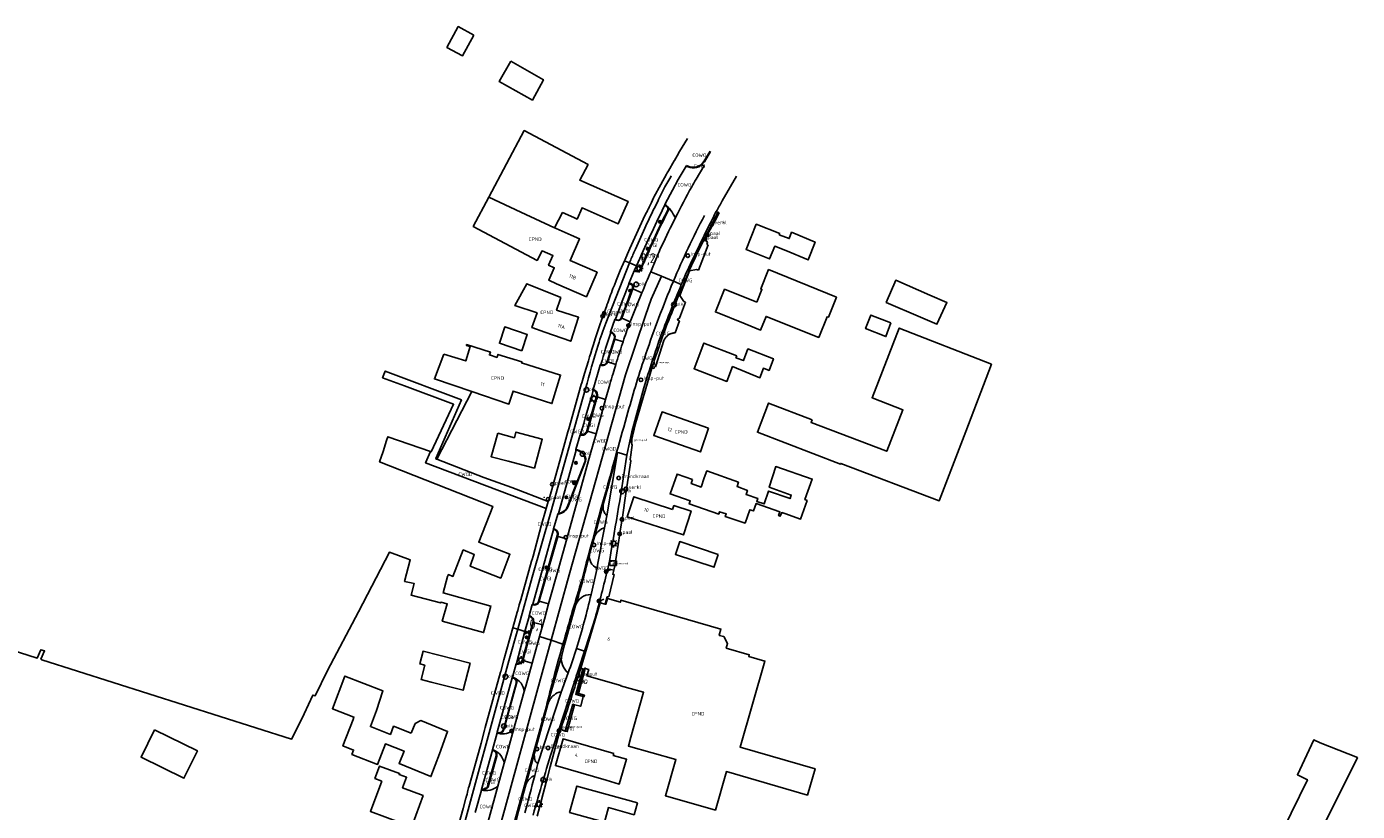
# Model space of a CAD drawing. Header units: metres. Extents: x 159597 to 163409, y 443622 to 446014.
# Tile 70 of 70: x 163072 to 163409, y 443873 to 444072. Entities that reach past the tile are written whole.
import ezdxf
from ezdxf.enums import TextEntityAlignment as Align

# ---------------------------------------------------------------- set-up
doc = ezdxf.new("R2010")
doc.units = ezdxf.units.M
doc.header["$LTSCALE"] = 4
doc.layers.get('0').update_dxf_attribs({"linetype": 'CONTINUOUS'})
for name, color, linetype in [('COWG', 7, 'CONTINUOUS'), ('CPND', 7, 'CONTINUOUS'), ('CSHD', 7, 'CONTINUOUS'), ('CWGD', 7, 'CONTINUOUS'), ('CWGI', 7, 'CONTINUOUS'), ('G_OTD', 32, 'CONTINUOUS'), ('G_OWG', 6, 'CONTINUOUS'), ('G_PND', 1, 'CONTINUOUS'), ('G_WGD', 7, 'CONTINUOUS'), ('G_WGI', 1, 'CONTINUOUS'), ('LVGO', 3, 'CONTINUOUS'), ('LWGI', 7, 'CONTINUOUS'), ('NAR', 7, 'CONTINUOUS'), ('PPALHM', 10, 'CONTINUOUS'), ('PVGO', 102, 'CONTINUOUS')]:
    doc.layers.add(name, color=color, linetype=linetype)
for name, color, linetype, true_color in [('PBRD', 7, 'CONTINUOUS', 0xbd2877), ('PKST', 7, 'CONTINUOUS', 0xbd2877), ('PPAL', 7, 'CONTINUOUS', 0xbd2877), ('PPUT', 7, 'CONTINUOUS', 0xbd2877)]:
    doc.layers.add(name, color=color, linetype=linetype, true_color=true_color)
doc.styles.add('ISO', font='ISO')
doc.styles.get("Standard").update_dxf_attribs({"font": 'ISO'})
doc.linetypes.add('HAAG', pattern='A,0.25,-0.25,[151,BLOK.SHX,S=0.25,R=0,X=0,Y=0],-0.25,0.25', length=1)

# ---------------------------------------------------------------- blocks, each defined once
blk = doc.blocks.new('boom')
at = {"color": 0}
for radius in [0.315, 0.225, 0.135]:
    blk.add_circle((0, 0), radius, dxfattribs=at)
blk = doc.blocks.new('lichtmast')
at = {"color": 0}
for p, q in [((-0.6, 0), (-1, 0)), ((-0.71, 0.71), (-0.42, 0.42)), ((0, 0.6), (0, 1)), ((0.42, 0.42), (0.71, 0.71)), ((0.6, 0), (1, 0)), ((-0.42, -0.42), (-0.71, -0.71)), ((0, -0.6), (0, -1)), ((0.42, -0.42), (0.71, -0.71))]:
    blk.add_line(p, q, dxfattribs=at)
blk.add_circle((0, 0), 0.6, dxfattribs=at)
blk = doc.blocks.new('klok')
at = {"color": 0}
blk.add_circle((0, 0), 0.45, dxfattribs=at)
at = {"style": 'ISO'}
blk.add_attdef('KLOK', (0.7, 0), '', height=0.9, dxfattribs=at)
blk = doc.blocks.new('kolk')
at = {"color": 0}
blk.add_circle((0, 0), 0.6, dxfattribs=at)
at = {"color": 0, "linetype": 'Continuous', "style": 'ISO'}
blk.add_attdef('KOLK', (-0.04, -0.26), '', height=0.8, dxfattribs=at)
blk = doc.blocks.new('verkeersteller')
at = {"color": 0}
blk.add_circle((0, 0), 0.45, dxfattribs=at)
at = {"color": 0, "style": 'ISO'}
blk.add_attdef('VERKEERSTELLER', (0.7, 0), '', height=0.9, dxfattribs=at)
blk = doc.blocks.new('grensmarkering')
at = {"linetype": 'ByBlock', "lineweight": -2}
h = blk.add_hatch(color=0, dxfattribs=at)
h.dxf.hatch_style = 1
h.paths.add_polyline_path([(0.09, 0.55, 0.219912), (0.05, 0.61, -0.457379), (0.04, 0.66, 2.245674), (-0.04, 0.66, -0.457379), (-0.05, 0.61, 0.219912), (-0.09, 0.55), (-0.15, 0.04), (-0.18, 0.04), (-0.18, 0.01, 0.018367), (-0.1, 0, -0.954633), (0.1, 0, 0.018367), (0.18, 0.01), (0.18, 0.04), (0.15, 0.04)])
at = {"linetype": 'ByBlock', "lineweight": -2, "true_color": 0x681648}
h = blk.add_hatch(color=219, dxfattribs=at)
h.dxf.hatch_style = 1
h.paths.add_polyline_path([(0.1, 0, 1), (-0.1, 0, 1)])
at = {"linetype": 'ByBlock', "lineweight": -2}
h = blk.add_hatch(color=0, dxfattribs=at)
h.dxf.hatch_style = 1
h.paths.add_polyline_path([(0.18, -0.04, -0.022381), (0.08, -0.06, -0.528879), (-0.08, -0.06, -0.022381), (-0.18, -0.04), (-0.18, -0.13, 0.083333), (0.18, -0.13)])
at = {"color": 0, "linetype": 'ByBlock', "lineweight": -2}
blk.add_attdef('GRENSMARKERING', (0.5, 0.35), '', height=0.5, dxfattribs=at)
blk = doc.blocks.new('brandkraan')
at = {"color": 0}
blk.add_circle((0, 0), 0.45, dxfattribs=at)
at = {"color": 0, "style": 'ISO'}
blk.add_attdef('BRANDKRAAN', (0.7, 0), '', height=0.9, dxfattribs=at)
blk = doc.blocks.new('verkeersbord-pl')
at = {"linetype": 'Continuous'}
blk.add_circle((0, 0), 0.03, dxfattribs=at)
blk = doc.blocks.new('verklikker')
at = {"color": 0}
blk.add_circle((0, 0), 0.45, dxfattribs=at)
at = {"color": 0, "style": 'ISO'}
blk.add_attdef('VERKLIKKER', (0.7, 0), '', height=0.9, dxfattribs=at)
blk = doc.blocks.new('aanduidingsbord')
at = {"color": 0}
for p, q in [((-0.81, -0.33), (0, 0)), ((-1.45, -0.5), (-1.01, -0.5))]:
    blk.add_line(p, q, dxfattribs=at)
blk.add_circle((-1.23, -0.5), 0.45, dxfattribs=at)
blk = doc.blocks.new('verkeersbord')
at = {"color": 0}
for p, q in [((0.5, 0.32), (-0.5, 0.32)), ((-0.5, 0.32), (0, -0.6)), ((0, -0.6), (0.5, 0.32))]:
    blk.add_line(p, q, dxfattribs=at)
blk = doc.blocks.new('afsl-gas')
at = {"color": 0}
blk.add_circle((0, 0), 0.45, dxfattribs=at)
at = {"color": 0, "style": 'ISO'}
blk.add_attdef('AFSL-GAS', (0.7, 0), '', height=0.9, dxfattribs=at)
blk = doc.blocks.new('schk-cai')
at = {"color": 0}
for p, q in [((0.86, 0.56), (-0.86, 0.56)), ((-0.86, 0.56), (-0.86, -0.56)), ((0.86, -0.56), (0.86, 0.56)), ((-0.86, -0.56), (0.86, -0.56))]:
    blk.add_line(p, q, dxfattribs=at)
at = {"color": 0, "linetype": 'Continuous', "style": 'ISO'}
blk.add_attdef('CAI', text='', height=0.8, dxfattribs=at).set_placement((-0.02, -0.03), align=Align.MIDDLE_CENTER)
blk = doc.blocks.new('haltepaal')
at = {"linetype": 'ByBlock', "lineweight": -2}
h = blk.add_hatch(color=0, dxfattribs=at)
h.dxf.hatch_style = 1
h.paths.add_polyline_path([(0.15, 0.45), (0.45, 0.45), (0.45, 0.8), (-0.15, 0.8), (-0.15, -0.1), (0, -0.1, -0.414214), (-0.1, 0, -1), (0.1, 0, -0.414214), (0, -0.1), (0.15, -0.1)])
h.paths.add_polyline_path([(0.15, 0.5), (0.15, 0.75), (0.4, 0.75), (0.4, 0.5)], flags=16)
at = {"linetype": 'ByBlock', "lineweight": -2, "true_color": 0x681648}
h = blk.add_hatch(color=219, dxfattribs=at)
h.dxf.hatch_style = 1
h.paths.add_polyline_path([(0.1, 0, 1), (-0.1, 0, 1)])
at = {"color": 0, "linetype": 'ByBlock', "lineweight": -2}
blk.add_attdef('HALTEPAAL', (0.5, 0.35), '', height=0.5, dxfattribs=at)
blk = doc.blocks.new('kilometerpaal')
at = {"color": 0}
for p, q in [((-0.44, 0.44), (0.44, -0.44)), ((-0.44, -0.44), (-0.44, 0.44)), ((0.44, 0.44), (-0.44, -0.44)), ((0.44, -0.44), (0.44, 0.44))]:
    blk.add_line(p, q, dxfattribs=at)
at = {"color": 0, "style": 'ISO'}
blk.add_attdef('KILOMETERPAAL', (0.59, 0.87), '', height=2.5, dxfattribs=at)

msp = doc.modelspace()

# ---------------------------------------------------------------- linework, layer by layer
at = {"layer": 'G_OTD', "linetype": 'Continuous', "transparency": 33554687}
for points in [[(163185.607, 444069.953), (163182.777, 444064.687), (163178.82, 444066.814), (163181.65, 444072.08), (163185.607, 444069.953)], [(163194.948, 444063.328), (163203.213, 444058.62), (163200.429, 444053.478), (163191.996, 444058.224), (163194.948, 444063.328)], [(163189.427, 444028.952), (163198.368, 444045.758), (163214.516, 444037.167), (163212.423, 444033.232), (163224.624, 444027.851), (163222.135, 444022.208), (163212.983, 444026.245), (163211.724, 444023.391), (163210.926, 444023.743), (163208.051, 444025.011), (163205.999, 444021.155)], [(163263, 444019.695), (163262.895, 444019.428), (163265.41, 444018.429), (163266.016, 444020.059), (163271.926, 444017.551), (163270.201, 444013.058), (163264.546, 444015.397), (163261.736, 444016.513), (163260.452, 444013.278), (163254.507, 444015.638), (163257.057, 444022.064), (163263, 444019.695)], [(163257.216, 444002.343), (163258.51, 444005.562), (163258.204, 444005.685), (163260.178, 444010.593), (163277.343, 444003.595), (163275.304, 443998.519), (163274.97, 443998.654), (163272.863, 443993.411), (163259.558, 443998.76), (163258.162, 443995.289), (163254.268, 443996.855), (163246.732, 443999.886), (163249.042, 444005.63), (163257.216, 444002.343)], [(163301.006, 444004.133), (163305.313, 444002.257), (163302.76, 443996.767), (163298.581, 443998.565), (163289.939, 444002.284), (163292.359, 444007.9), (163301.006, 444004.133)], [(163291.143, 443997.13), (163289.858, 443993.651), (163284.717, 443995.671), (163286.042, 443999.084), (163291.143, 443997.13)], [(163197.766, 443990.051), (163192.066, 443991.942), (163193.439, 443996.082), (163199.14, 443994.191), (163197.766, 443990.051)], [(163271.198, 443972.58), (163270.942, 443971.909), (163280.754, 443968.165), (163289.85, 443964.695), (163290.088, 443964.604), (163294.161, 443975.102), (163286.349, 443978.165), (163293.254, 443995.774), (163316.553, 443986.638), (163310.056, 443969.625), (163303.36, 443952.092), (163278.433, 443961.543), (163278.375, 443961.391), (163257.347, 443969.415), (163260.161, 443976.791), (163271.198, 443972.58)], [(163252.123, 443988.77), (163251.935, 443988.284), (163253.828, 443987.552), (163254.97, 443990.504), (163261.423, 443988.008), (163260.325, 443985.056), (163258.861, 443985.624), (163257.973, 443983.24), (163251.065, 443986.032), (163249.628, 443982.309), (163241.333, 443985.512), (163243.828, 443991.973), (163252.123, 443988.77)], [(163176.248, 443962.582), (163185.112, 443979.712)], [(163191.699, 443969.214), (163195.863, 443968.02), (163196.254, 443969.488), (163202.91, 443967.635), (163200.919, 443960.36), (163194.286, 443962.103), (163189.983, 443963.234), (163191.699, 443969.214)], [(163174.673, 443964.555), (163163.848, 443968.285), (163163.546, 443967.368), (163162.634, 443964.594), (163161.748, 443961.9), (163190.416, 443950.642), (163186.873, 443941.619), (163194.725, 443938.536), (163192.44, 443932.527), (163184.689, 443935.534), (163185.717, 443938.461), (163182.949, 443939.648), (163180.33, 443932.961), (163179.192, 443933.421), (163178.989, 443932.939), (163177.849, 443928.784), (163189.946, 443925.423), (163188.091, 443918.747), (163177.624, 443921.655), (163178.896, 443925.977), (163177.238, 443926.407), (163177.194, 443926.236), (163169.766, 443928.163), (163170.534, 443931.126), (163169.748, 443931.287), (163168.083, 443931.628), (163169.504, 443937.118), (163164.266, 443939.079), (163156.466, 443924.014), (163148.566, 443909.099), (163145.436, 443902.72), (163144.85, 443902.898), (163142.66, 443898.153), (163140.367, 443893.565), (163139.446, 443891.721), (163076.292, 443911.864), (163076.09, 443912.016), (163077.03, 443914.085), (163076.098, 443914.378), (163075.148, 443912.291), (163009.784, 443933.218)], [(163240.97, 443957.489), (163240.606, 443956.441), (163243.123, 443955.567), (163243.923, 443957.87), (163244.539, 443959.645), (163252.54, 443956.773), (163252.217, 443955.661), (163254.825, 443954.714), (163254.473, 443953.683), (163257.436, 443952.67), (163257.177, 443951.916), (163259.068, 443951.279), (163260.182, 443954.535), (163265.639, 443952.646), (163265.907, 443953.519), (163260.345, 443955.526), (163262.008, 443960.729), (163271.207, 443957.58), (163269.361, 443952.37), (163269.934, 443952.154), (163268.283, 443947.434), (163264.319, 443948.875), (163263.492, 443949.118), (163263.141, 443948.183), (163262.711, 443948.341), (163263.042, 443949.267), (163257.024, 443951.373), (163256.38, 443949.525), (163255.426, 443949.826), (163254.214, 443946.42), (163249.227, 443948.09), (163249.449, 443948.741), (163247.782, 443949.327), (163247.584, 443948.71), (163240.123, 443951.302), (163240.378, 443952.036), (163235.267, 443953.812), (163237.021, 443958.861), (163240.97, 443957.489)], [(163247.435, 443938.498), (163246.436, 443935.452), (163246.375, 443935.265), (163236.607, 443938.532), (163237.686, 443941.758), (163247.435, 443938.498)], [(163173.234, 443910.467), (163171.967, 443910.788), (163172.785, 443914.015), (163184.649, 443911.009), (163182.906, 443904.136), (163174.849, 443906.18), (163172.31, 443906.824), (163173.234, 443910.467)], [(163213.304, 443902.522), (163213.472, 443902.474), (163213.591, 443902.887), (163212.12, 443903.31), (163213.764, 443909.609)], [(163169.794, 443893.288), (163170.775, 443895.717), (163172.159, 443896.469), (163178.961, 443893.7), (163176.881, 443888.046), (163174.769, 443882.306), (163166.701, 443885.629), (163167.957, 443888.738), (163163.257, 443890.55), (163161.264, 443885.38), (163154.766, 443887.885), (163155.197, 443889.003), (163152.468, 443890.056), (163155.048, 443896.746), (163155.278, 443897.342), (163149.813, 443899.45), (163153.002, 443907.717), (163162.622, 443904.006), (163161.015, 443899.028), (163160.23, 443896.98), (163159.462, 443894.976), (163159.45, 443894.945), (163164.513, 443892.967), (163165.314, 443895.017), (163169.794, 443893.288)], [(163104.817, 443894.138), (163115.688, 443888.778), (163112.275, 443881.855), (163101.404, 443887.215), (163104.817, 443894.138)], [(163386.969, 443850.391), (163379.568, 443854.093), (163387.668, 443870.207), (163390.351, 443868.911), (163396.503, 443881.497), (163393.959, 443882.746), (163398.122, 443891.584), (163399.74, 443890.844), (163409.144, 443887.08), (163390.137, 443848.911), (163386.969, 443850.391)], [(163162.33, 443881.159), (163160.57, 443881.821), (163161.751, 443884.961), (163166.818, 443883.078), (163166.714, 443882.797), (163168.589, 443882.101), (163167.586, 443879.401), (163172.788, 443877.468), (163169.983, 443869.919), (163170.449, 443869.742), (163170.317, 443869.394), (163159.443, 443873.484), (163162.33, 443881.159)], [(163226.976, 443875.649), (163226.144, 443872.638), (163219.674, 443874.426), (163218.657, 443870.746), (163209.822, 443873.187), (163211.67, 443879.877), (163226.976, 443875.649)]]:
    msp.add_lwpolyline(points, dxfattribs=at)
at = {"layer": 'G_OWG', "linetype": 'Continuous', "transparency": 33554687}
for points in [[(163245.504, 444040.457), (163243.935, 444037.875)], [(163243.322, 444037.157), (163243.833, 444036.73)], [(163234.355, 444026.791), (163233.962, 444027.022)], [(163236.062, 444024.608), (163236.597, 444023.692)], [(163246.931, 444023.453), (163244.666, 444019.349)], [(163247.676, 444024.919), (163246.931, 444023.453)], [(163247.346, 444025.09), (163246.955, 444025.301)], [(163247.346, 444025.09), (163247.676, 444024.919)], [(163244.666, 444019.349), (163244.108, 444018.328)], [(163244.903, 444016.837), (163243.682, 444013.717)], [(163244.108, 444018.328), (163244.693, 444017.432)], [(163244.693, 444017.432), (163244.546, 444016.945)], [(163244.546, 444016.945), (163244.903, 444016.837)], [(163243.682, 444013.717), (163242.417, 444010.484)], [(163226.141, 444010.268), (163226.215, 444010.251), (163226.58, 444010.089)], [(163240.175, 444010.236), (163237.75, 444004.021)], [(163241.965, 444010.641), (163240.175, 444010.236)], [(163242.417, 444010.484), (163241.965, 444010.641)], [(163225.369, 444007.084), (163224.898, 444007.28)], [(163225.872, 444005.741), (163225.902, 444005.816)], [(163225.872, 444005.741), (163228.15, 444004.717)], [(163237.75, 444004.021), (163238.756, 444002.476)], [(163239.191, 444002.318), (163237.868, 443998.947)], [(163238.756, 444002.476), (163239.191, 444002.318)], [(163237.868, 443998.947), (163237.557, 443998.154)], [(163221.76, 443997.772), (163221.304, 443997.93)], [(163223.017, 443998.3), (163223.021, 443998.311)], [(163225.156, 443997.391), (163223.017, 443998.3)], [(163237.603, 443997.608), (163236.541, 443994.571)], [(163237.264, 443998.242), (163237.116, 443997.756)], [(163237.116, 443997.756), (163237.603, 443997.608)], [(163237.557, 443998.154), (163237.264, 443998.242)], [(163221.241, 443993.014), (163219.452, 443987.277), (163219.449, 443987.267)], [(163220.22, 443994.811), (163220.435, 443994.741)], [(163221.241, 443993.014), (163223.348, 443992.307)], [(163233.708, 443992.68), (163231.533, 443986.006)], [(163233.85, 443992.976), (163233.708, 443992.68)], [(163233.911, 443993.074), (163233.85, 443992.976)], [(163234.023, 443993.255), (163233.911, 443993.074)], [(163234.074, 443993.321), (163234.023, 443993.255)], [(163234.224, 443993.513), (163234.074, 443993.321)], [(163234.318, 443993.61), (163234.224, 443993.513)], [(163234.442, 443993.739), (163234.318, 443993.61)], [(163234.452, 443993.749), (163234.442, 443993.739)], [(163234.566, 443993.844), (163234.452, 443993.749)], [(163234.689, 443993.948), (163234.566, 443993.844)], [(163234.704, 443993.96), (163234.689, 443993.948)], [(163234.838, 443994.054), (163234.704, 443993.96)], [(163234.932, 443994.114), (163234.838, 443994.054)], [(163234.977, 443994.142), (163234.932, 443994.114)], [(163235.12, 443994.217), (163234.977, 443994.142)], [(163235.268, 443994.294), (163235.12, 443994.217)], [(163235.394, 443994.344), (163235.268, 443994.294)], [(163235.549, 443994.405), (163235.394, 443994.344)], [(163235.573, 443994.414), (163235.549, 443994.405)], [(163235.718, 443994.454), (163235.573, 443994.414)], [(163235.89, 443994.501), (163235.718, 443994.454)], [(163236.039, 443994.525), (163235.89, 443994.501)], [(163236.174, 443994.547), (163236.039, 443994.525)], [(163236.213, 443994.553), (163236.174, 443994.547)], [(163236.541, 443994.571), (163236.213, 443994.553)], [(163221.528, 443986.582), (163219.449, 443987.267)], [(163221.029, 443934.508), (163221.266, 443935.622), (163222.521, 443943.719), (163222.553, 443943.921), (163223.044, 443947.022), (163223.098, 443947.362), (163224.168, 443954.556), (163225.358, 443962.175), (163225.173, 443962.566), (163225.651, 443966.129), (163225.38, 443967.03), (163226.471, 443971.606), (163230.645, 443985.684)], [(163231.12, 443985.529), (163230.645, 443985.684)], [(163231.311, 443986.082), (163231.12, 443985.529)], [(163231.533, 443986.006), (163231.311, 443986.082)], [(163216.786, 443978.414), (163214.351, 443969.676)], [(163218.962, 443977.746), (163216.786, 443978.414)], [(163214.351, 443969.676), (163216.529, 443969.056)], [(163213.88, 443962.07), (163209.572, 443950.891)], [(163205.796, 443944.972), (163205.886, 443944.943)], [(163218.686, 443945.232), (163217.94, 443945.002), (163216.96, 443944.218)], [(163206.819, 443943.083), (163202.161, 443926.673)], [(163206.871, 443943.267), (163206.819, 443943.083)], [(163209.139, 443942.454), (163206.819, 443943.083)], [(163214.848, 443937.46), (163215.22, 443936.497)], [(163221.029, 443934.508), (163219.479, 443934.86)], [(163218.828, 443925.946), (163219.37, 443927.789), (163219.542, 443927.74), (163219.569, 443927.839), (163219.744, 443927.791), (163221.081, 443933.402), (163220.769, 443933.483), (163221.029, 443934.508)], [(163202.133, 443926.576), (163202.161, 443926.673)], [(163202.161, 443926.673), (163204.54, 443926.018)], [(163199.701, 443922.928), (163199.61, 443922.959)], [(163200.707, 443921.309), (163200.689, 443921.253), (163197.97, 443911.635)], [(163203.036, 443920.662), (163200.707, 443921.309)], [(163197.97, 443911.635), (163200.362, 443910.993)], [(163211.797, 443902.955), (163211.404, 443903.102), (163213.22, 443909.534)], [(163211.797, 443902.955), (163213.499, 443909.445)], [(163193.222, 443894.173), (163196.438, 443905.81)], [(163195.795, 443907.297), (163195.755, 443907.314)], [(163195.795, 443907.297), (163195.795, 443907.299)], [(163211.101, 443900.453), (163212.651, 443900.082), (163213.304, 443902.522)], [(163211.797, 443902.955), (163213.304, 443902.522)], [(163211.101, 443900.453), (163210.657, 443900.574), (163208.715, 443893.823)], [(163211.101, 443900.453), (163209.254, 443893.681), (163208.715, 443893.823)], [(163201.602, 443872.258), (163204.238, 443882.159), (163204.903, 443884.77), (163207.498, 443894.543), (163207.664, 443894.517)], [(163208.715, 443893.823), (163207.75, 443894.158), (163207.664, 443894.517)], [(163189.245, 443879.699), (163191.386, 443887.477)], [(163188.255, 443879.081), (163188.555, 443879.175)]]:
    msp.add_lwpolyline(points, dxfattribs=at)
for points in [[(163243.322, 444037.157, -0.3278706), (163239.36, 444036.804)], [(163243.322, 444037.157, 0.0699704), (163243.935, 444037.875)], [(163234.714, 444026.451, 0.1301293), (163234.355, 444026.791)], [(163234.74, 444025.461, 0.2726987), (163234.714, 444026.451)], [(163234.714, 444026.451, -0.0812048), (163236.062, 444024.608)], [(163227.887, 444010.646, -0.0158699), (163234.74, 444025.461)], [(163240.682, 444011.618, -0.0088673), (163247.346, 444025.09)], [(163226.58, 444010.089, 0.3951961), (163227.887, 444010.646)], [(163234.561, 443996.854, -0.0084708), (163240.682, 444011.618)], [(163223.021, 443998.311, -0.0057649), (163225.872, 444005.741)], [(163225.369, 444007.084, -0.4443854), (163225.902, 444005.816)], [(163223.017, 443998.3, -0.4086533), (163221.76, 443997.772)], [(163230.645, 443985.684, -0.0109006), (163234.561, 443996.854)], [(163220.435, 443994.741, -0.4410879), (163221.241, 443993.014)], [(163219.449, 443987.267, -0.4447027), (163217.6, 443986.425)], [(163215.782, 443980.235, -0.4608923), (163216.786, 443978.414)], [(163212.498, 443968.772, 0.4683317), (163214.351, 443969.676)], [(163211.448, 443965.046, -0.137642), (163212.993, 443964.307)], [(163212.993, 443964.307, -0.3000993), (163213.88, 443962.07)], [(163209.572, 443950.891, -0.292922), (163206.862, 443948.719)], [(163219.238, 443948.28, -0.2592004), (163218.361, 443951.177)], [(163205.886, 443944.943, -0.4551407), (163206.871, 443943.267)], [(163216.96, 443944.218, 0.0928935), (163216.101, 443943)], [(163214.848, 443937.46, -0.0797843), (163214.868, 443938.538)], [(163216.78, 443935.028, -0.2109588), (163215.22, 443936.497)], [(163211.355, 443925.547, -0.3397754), (163215.27, 443928.345)], [(163200.488, 443925.776, 0.4232246), (163202.133, 443926.576)], [(163200.707, 443921.309, 0.446948), (163199.701, 443922.928)], [(163197.97, 443911.635, -0.4144015), (163196.325, 443910.801)], [(163209.495, 443908.558, -0.2985625), (163207.843, 443912.999)], [(163207.664, 443894.517, 0.005852), (163212.673, 443909.708)], [(163195.755, 443907.314, 0.0694023), (163195.366, 443907.415)], [(163198.379, 443903.836, 0.2657376), (163195.795, 443907.299)], [(163196.016, 443907.15, 0.0762811), (163195.795, 443907.297)], [(163196.258, 443906.903, 0.0306926), (163196.016, 443907.15)], [(163196.358, 443906.758, 0.0535055), (163196.258, 443906.903)], [(163196.45, 443906.521, 0.0584533), (163196.358, 443906.758)], [(163196.438, 443905.81, 0.0404388), (163196.497, 443906.03)], [(163196.505, 443906.181, 0.04392), (163196.45, 443906.521)], [(163196.497, 443906.03, 0.0663903), (163196.505, 443906.181)], [(163204.362, 443900.584, -0.1616971), (163205.895, 443902.916)], [(163205.895, 443902.916, -0.1911938), (163207.679, 443903.689)], [(163191.878, 443893.237, -0.0839598), (163191.501, 443893.379)], [(163191.878, 443893.237, 0.2572943), (163195.664, 443894.129)], [(163191.878, 443893.237, 0.1093681), (163192.18, 443893.244)], [(163192.18, 443893.244, 0.0258761), (163192.484, 443893.338)], [(163192.484, 443893.338, 0.05947), (163192.625, 443893.409)], [(163192.791, 443893.538, -0.0438041), (163192.625, 443893.409)], [(163192.791, 443893.538, 0.0264271), (163193.015, 443893.768)], [(163193.015, 443893.768, 0.0669779), (163193.117, 443893.919)], [(163193.117, 443893.919, 0.0425466), (163193.222, 443894.173)], [(163190.7, 443888.955, 0.0557768), (163190.336, 443889.083)], [(163190.942, 443888.795, 0.0688192), (163190.7, 443888.955)], [(163190.7, 443888.955, -0.2582627), (163193.295, 443885.645)], [(163191.19, 443888.558, 0.018594), (163190.942, 443888.795)], [(163191.266, 443888.457, 0.0617143), (163191.19, 443888.558)], [(163191.329, 443888.31, 0.0640422), (163191.266, 443888.457)], [(163191.411, 443887.967, 0.0295563), (163191.329, 443888.31)], [(163191.386, 443887.477, 0.0424361), (163191.424, 443887.761)], [(163191.424, 443887.761, 0.0628575), (163191.411, 443887.967)], [(163201.067, 443886.616, -0.1122864), (163200.953, 443888.202)], [(163201.067, 443886.616, 0.1887232), (163201.764, 443885.567)], [(163201.013, 443882.605, 0.1945576), (163198.757, 443880.23)], [(163187.525, 443878.879, 0.2266567), (163191.68, 443879.841)], [(163187.525, 443878.879, 0.0057114), (163187.939, 443878.989)], [(163187.939, 443878.989, 0.0075334), (163188.255, 443879.081)], [(163188.555, 443879.175, 0.0057882), (163188.762, 443879.242)], [(163188.762, 443879.242, 0.1081556), (163188.973, 443879.368)], [(163188.973, 443879.368, 0.0648672), (163189.245, 443879.699)]]:
    msp.add_lwpolyline(points, format="xyb", dxfattribs=at)
at = {"layer": 'G_PND', "linetype": 'Continuous', "transparency": 33554687}
for points in [[(163210.219, 444019.309), (163212.384, 444018.353), (163209.977, 444012.898), (163216.806, 444009.914), (163214.096, 444003.709), (163206.542, 444007.008), (163204.554, 444007.877), (163205.945, 444011.061), (163204.531, 444011.679), (163205.603, 444014.133), (163202.893, 444015.32), (163201.614, 444012.917), (163185.467, 444021.508), (163189.427, 444028.952)], [(163205.999, 444021.155), (163197.473, 444025.123), (163189.427, 444028.952)], [(163205.999, 444021.155), (163206.43, 444020.954), (163210.219, 444019.309)], [(163203.611, 443994.745), (163210.141, 443992.472), (163212.127, 443998.513), (163206.528, 444000.335), (163207.417, 444002.991), (163207.592, 444003.513), (163198.986, 444007.018), (163196.005, 444001.461), (163201.614, 443999.647), (163200.308, 443995.895), (163203.611, 443994.745)], [(163178.001, 443989.21), (163175.637, 443982.91), (163185.112, 443979.712)], [(163178.001, 443989.21), (163183.559, 443987.474), (163184.692, 443991.101), (163183.728, 443991.402), (163183.791, 443991.603), (163189.804, 443989.724), (163189.572, 443988.98), (163191.481, 443988.383), (163191.713, 443989.128), (163197.774, 443987.234), (163197.694, 443986.976), (163207.573, 443983.89), (163205.382, 443976.7), (163195.539, 443979.834), (163194.492, 443976.547), (163185.112, 443979.712)], [(163245.017, 443970.424), (163242.92, 443964.439), (163231.127, 443968.571), (163233.224, 443974.556), (163245.017, 443970.424)], [(163235.868, 443949.9), (163236.217, 443950.881), (163240.572, 443949.476), (163238.623, 443943.427), (163224.371, 443948.022), (163226.108, 443953.093), (163235.868, 443949.9)], [(163212.673, 443909.708), (163217.541, 443926.222), (163218.828, 443925.946)], [(163218.828, 443925.946), (163219.039, 443925.901), (163219.434, 443927.344), (163222.68, 443926.422), (163222.831, 443926.951), (163248.104, 443919.636), (163247.662, 443918.109), (163247.729, 443918.089), (163247.713, 443918.032), (163248.817, 443917.712), (163249.805, 443915.94), (163249.48, 443914.816), (163255.291, 443913.134), (163255.166, 443912.702), (163259.268, 443911.515), (163252.973, 443889.767), (163271.935, 443884.279), (163270.009, 443877.622), (163249.532, 443883.549), (163246.71, 443873.797), (163234.081, 443877.452), (163236.728, 443886.598), (163224.713, 443889.998), (163225.358, 443892.279), (163228.57, 443903.634), (163222.739, 443905.283), (163222.763, 443905.37), (163214.228, 443907.785), (163214.672, 443909.353), (163213.764, 443909.609)], [(163212.673, 443909.708), (163213.22, 443909.534)], [(163213.499, 443909.445), (163213.22, 443909.534)], [(163213.764, 443909.609), (163213.812, 443909.792), (163213.788, 443909.8), (163213.499, 443909.445)], [(163221.033, 443888.125), (163220.966, 443887.892), (163220.896, 443887.652), (163224.237, 443886.685), (163222.414, 443880.389), (163219.074, 443881.356), (163206.243, 443885.075), (163208.202, 443891.843), (163221.033, 443888.125)]]:
    msp.add_lwpolyline(points, dxfattribs=at)
at = {"layer": 'G_WGD', "linetype": 'Continuous', "transparency": 33554687}
for points in [[(163238.323, 444041.543), (163238.979, 444042.64)], [(163238.979, 444042.64), (163239.66, 444043.768)], [(163236.382, 444038.236), (163237.024, 444039.341)], [(163237.024, 444039.341), (163237.671, 444040.443)], [(163237.671, 444040.443), (163238.323, 444041.543)], [(163234.864, 444035.589), (163236.329, 444038.144)], [(163236.329, 444038.144), (163236.382, 444038.236)], [(163237.331, 444033.359), (163239.36, 444036.804)], [(163239.36, 444036.804), (163239.436, 444036.933)], [(163243.833, 444036.73), (163241.835, 444033.434)], [(163234.319, 444034.709), (163232.879, 444032.082), (163231.172, 444028.9)], [(163235.43, 444034.105), (163233.962, 444031.501), (163232.335, 444028.286)], [(163237.331, 444033.359), (163235.857, 444030.683), (163234.041, 444027.216)], [(163234.319, 444034.709), (163234.544, 444035.072)], [(163234.544, 444035.072), (163234.864, 444035.589)], [(163235.573, 444034.354), (163235.43, 444034.105)], [(163252.032, 444034.211), (163248.47, 444027.996)], [(163229.986, 444026.374), (163230.553, 444027.54), (163231.092, 444028.719), (163231.166, 444028.887), (163231.172, 444028.9)], [(163232.335, 444028.286), (163232.254, 444028.057)], [(163233.895, 444026.889), (163233.691, 444026.482)], [(163233.962, 444027.022), (163233.895, 444026.889)], [(163234.041, 444027.216), (163233.962, 444027.022)], [(163227.599, 444021.523), (163228.469, 444023.367)], [(163228.469, 444023.367), (163228.871, 444024.263)], [(163236.215, 444022.93), (163236.531, 444023.56), (163236.597, 444023.692)], [(163236.597, 444023.692), (163236.626, 444023.749)], [(163225.896, 444017.808), (163226.742, 444019.672)], [(163226.742, 444019.672), (163227.599, 444021.523)], [(163244.999, 444021.493), (163240.397, 444012.076), (163239.548, 444010.159)], [(163224.459, 444014.559), (163225.064, 444015.941)], [(163225.064, 444015.941), (163225.896, 444017.808)], [(163204.43, 443951.932), (163204.546, 443952.281), (163208.37, 443965.79), (163209.396, 443969.496), (163209.608, 443970.251), (163212.764, 443981.507), (163212.893, 443981.916), (163213.63, 443984.257), (163214.624, 443987.525), (163214.903, 443988.482), (163215.187, 443989.438), (163215.475, 443990.393), (163215.769, 443991.346), (163216.409, 443993.362), (163217.07, 443995.372), (163217.22, 443995.817), (163218.168, 443998.58), (163218.302, 443998.971), (163219.233, 444001.514), (163219.29, 444001.669), (163219.47, 444002.18), (163219.652, 444002.691), (163219.837, 444003.201), (163220.023, 444003.71), (163220.216, 444004.23), (163220.411, 444004.749), (163220.608, 444005.267), (163220.807, 444005.785), (163221.189, 444006.659), (163221.639, 444007.836), (163222.664, 444010.336), (163223.712, 444012.826), (163223.721, 444012.846)], [(163225.003, 444012.305), (163219.019, 443997.052)], [(163223.721, 444012.846), (163223.786, 444013)], [(163225.003, 444012.305), (163223.721, 444012.846)], [(163223.786, 444013), (163223.861, 444013.173)], [(163223.861, 444013.173), (163224.459, 444014.559)], [(163225.022, 444012.352), (163225.003, 444012.305)], [(163226.794, 444011.549), (163225.003, 444012.305)], [(163230.354, 444010.046), (163231.83, 444013.599)], [(163205.18, 443916.781), (163209.692, 443933.346), (163223.998, 443983.921), (163229.016, 443998.947), (163230.498, 444003.064), (163233.063, 444008.903)], [(163224.898, 444007.28), (163226.141, 444010.268)], [(163226.296, 444010.449), (163226.224, 444010.485), (163226.141, 444010.268)], [(163226.296, 444010.449), (163226.794, 444011.549)], [(163226.794, 444011.55), (163226.794, 444011.549)], [(163230.354, 444010.046), (163233.063, 444008.903)], [(163233.063, 444008.903), (163236.086, 444007.627)], [(163224.909, 444007.037), (163223.125, 444002.56), (163221.45, 443998.02)], [(163224.898, 444007.28), (163224.808, 444007.096), (163224.909, 444007.037)], [(163236.086, 444007.627), (163236.033, 444007.503)], [(163238.102, 444006.776), (163236.086, 444007.627)], [(163225.812, 443999.034), (163226.852, 444001.566), (163228.15, 444004.717)], [(163221.304, 443997.93), (163220.22, 443994.811)], [(163221.304, 443997.93), (163221.342, 443998.053), (163221.45, 443998.02)], [(163220.22, 443994.811), (163220.166, 443994.683), (163220.273, 443994.657)], [(163223.348, 443992.307), (163223.561, 443992.952)], [(163215.782, 443980.235), (163217.6, 443986.425)], [(163217.6, 443986.425), (163217.655, 443986.571), (163217.756, 443986.538)], [(163176.248, 443962.582), (163176.072, 443962.65), (163175.978, 443962.768), (163182.476, 443977.615), (163163.177, 443984.925), (163162.525, 443983.202), (163168.074, 443981.137), (163180.502, 443976.511), (163174.817, 443964.505), (163174.673, 443964.555)], [(163196.727, 443919.563), (163200.393, 443932.712), (163205.052, 443949.236), (163209.613, 443965.469), (163213.868, 443980.473)], [(163215.782, 443980.235), (163215.729, 443980.093), (163215.842, 443980.054)], [(163218.962, 443977.746), (163220.023, 443981.538)], [(163228.597, 443980.694), (163225.588, 443969.534), (163224.354, 443963.648)], [(163218.962, 443977.746), (163216.529, 443969.056)], [(163209.139, 443942.454), (163210.657, 443947.938), (163215.063, 443963.817), (163216.529, 443969.056)], [(163212.498, 443968.772), (163211.448, 443965.046)], [(163212.498, 443968.772), (163212.528, 443968.889), (163212.629, 443968.866)], [(163174.673, 443964.555), (163173.396, 443961.674), (163203.916, 443950.154)], [(163176.248, 443962.582), (163188.143, 443957.97), (163195.235, 443955.426), (163204.43, 443951.932)], [(163211.504, 443964.901), (163206.998, 443948.864)], [(163211.448, 443965.046), (163211.417, 443964.918), (163211.504, 443964.901)], [(163221.946, 443964.296), (163218.361, 443951.177)], [(163219.238, 443948.28), (163221.946, 443964.296)], [(163221.946, 443964.296), (163221.74, 443964.351)], [(163224.354, 443963.648), (163222.375, 443964.181), (163221.946, 443964.296)], [(163203.916, 443950.154), (163204.417, 443951.892), (163204.43, 443951.932)], [(163203.916, 443950.154), (163202.679, 443945.735), (163200.58, 443938.099), (163200.333, 443937.22), (163200.298, 443937.095), (163200.213, 443936.791), (163197.469, 443927.021), (163197.117, 443925.768), (163196.714, 443924.334), (163196.594, 443923.906), (163195.487, 443919.933)], [(163206.862, 443948.719), (163205.796, 443944.972)], [(163206.862, 443948.719), (163206.826, 443948.715), (163206.883, 443948.843), (163206.998, 443948.864)], [(163216.101, 443943), (163218.361, 443951.177)], [(163205.796, 443944.972), (163205.756, 443944.827)], [(163218.686, 443945.232), (163219.238, 443948.28)], [(163205.756, 443944.827), (163200.528, 443925.921)], [(163209.139, 443942.454), (163207.122, 443935.165), (163204.54, 443926.018)], [(163214.868, 443938.538), (163216.101, 443943)], [(163215.27, 443928.345), (163216.78, 443935.028)], [(163219.479, 443934.86), (163219.989, 443937.23)], [(163199.61, 443922.959), (163200.397, 443925.803), (163200.488, 443925.776)], [(163200.528, 443925.921), (163200.488, 443925.776)], [(163203.036, 443920.662), (163203.451, 443922.162), (163204.54, 443926.018)], [(163211.355, 443925.547), (163208.588, 443915.659)], [(163199.57, 443922.812), (163198.532, 443918.969)], [(163199.61, 443922.959), (163199.57, 443922.812)], [(163216.271, 443922.363), (163214.904, 443917.884), (163213.627, 443914.001)], [(163195.487, 443919.933), (163193.233, 443911.849), (163192.403, 443908.871), (163192.37, 443908.753), (163188.5, 443894.719), (163188.305, 443894.012), (163187.424, 443890.731), (163187.174, 443889.8), (163184.426, 443879.877), (163184.301, 443879.426), (163184.129, 443878.785), (163184.003, 443878.316), (163183.883, 443877.87), (163183.734, 443877.318), (163183.696, 443877.176), (163183.671, 443877.081), (163183.64, 443876.965), (163183.607, 443876.845), (163182.891, 443874.18), (163179.621, 443862.416), (163179.587, 443862.303), (163176.572, 443852.167), (163174.993, 443847.184), (163174.648, 443846.096)], [(163183.138, 443870.147), (163185.747, 443879.79), (163190.239, 443896.13), (163194.5, 443911.574), (163196.727, 443919.563)], [(163196.727, 443919.563), (163195.487, 443919.933)], [(163196.363, 443910.943), (163198.532, 443918.969)], [(163198.532, 443918.969), (163196.727, 443919.563)], [(163203.036, 443920.662), (163202.231, 443917.751)], [(163205.18, 443916.781), (163201.506, 443903.632), (163193.34, 443873.759), (163182.86, 443836.098), (163180.135, 443822.829)], [(163200.362, 443910.993), (163202.231, 443917.751)], [(163202.231, 443917.751), (163205.18, 443916.781)], [(163205.18, 443916.781), (163208.151, 443915.803), (163208.588, 443915.659)], [(163207.843, 443912.999), (163208.588, 443915.659)], [(163213.627, 443914.001), (163211.544, 443914.687)], [(163204.362, 443900.584), (163204.264, 443900.614), (163207.843, 443912.999)], [(163213.627, 443914.001), (163205.639, 443889.731)], [(163195.366, 443907.415), (163196.325, 443910.801)], [(163196.363, 443910.943), (163196.325, 443910.801)], [(163200.362, 443910.993), (163198.759, 443905.195), (163198.379, 443903.836)], [(163207.679, 443903.689), (163209.495, 443908.558)], [(163195.326, 443907.269), (163191.54, 443893.519)], [(163195.366, 443907.415), (163195.326, 443907.269)], [(163195.664, 443894.129), (163198.379, 443903.836)], [(163207.679, 443903.689), (163201.764, 443885.567)], [(163204.362, 443900.584), (163200.953, 443888.202)], [(163190.336, 443889.083), (163191.501, 443893.379)], [(163191.501, 443893.379), (163191.54, 443893.519)], [(163193.295, 443885.645), (163194.097, 443888.527), (163195.664, 443894.129)], [(163190.296, 443888.938), (163187.571, 443879.046)], [(163190.296, 443888.938), (163190.336, 443889.083)], [(163198.757, 443880.23), (163200.953, 443888.202)], [(163193.295, 443885.645), (163191.68, 443879.841)], [(163201.013, 443882.605), (163201.764, 443885.567)], [(163187.525, 443878.879), (163185.941, 443873.164)], [(163187.571, 443879.046), (163187.525, 443878.879)], [(163191.68, 443879.841), (163189.456, 443871.849), (163188.983, 443870.185)], [(163196.28, 443871.225), (163196.911, 443873.52), (163198.757, 443880.23)]]:
    msp.add_lwpolyline(points, dxfattribs=at)
for points in [[(163240.733, 444031.528, -0.0093513), (163241.835, 444033.434)], [(163236.626, 444023.749, -0.0094086), (163240.733, 444031.528)], [(163226.794, 444011.55, -0.0089215), (163233.691, 444026.482)], [(163229.44, 444025.312, 0.0052344), (163229.986, 444026.374)], [(163232.254, 444028.057, 0.0043653), (163229.968, 444023.473)], [(163246.955, 444025.301, -0.0076646), (163248.47, 444027.996)], [(163229.968, 444023.473, 0.0088945), (163228.863, 444021.103)], [(163228.871, 444024.263, 0.0048815), (163229.44, 444025.312)], [(163232.699, 444015.587, -0.0081854), (163236.215, 444022.93)], [(163236.086, 444007.627, -0.0205677), (163243.951, 444024.309)], [(163244.999, 444021.493, -0.0110749), (163246.955, 444025.301)], [(163228.863, 444021.103, 0.0003919), (163226.127, 444014.947)], [(163225.584, 444013.71, 0.0091055), (163225.022, 444012.352)], [(163226.127, 444014.947, 0.0023309), (163225.584, 444013.71)], [(163231.83, 444013.599, -0.0086563), (163232.699, 444015.587)], [(163228.15, 444004.717, -0.0003868), (163230.354, 444010.046)], [(163239.548, 444010.159, 0.0025336), (163238.102, 444006.776)], [(163236.033, 444007.503, 0.0171062), (163229.151, 443989.28)], [(163238.102, 444006.776, 0.0093817), (163233.039, 443994.113)], [(163225.156, 443997.391, -0.0048284), (163225.812, 443999.034)], [(163217.071, 443991.49, -0.0176014), (163219.019, 443997.052)], [(163225.156, 443997.391, 0.0128779), (163223.561, 443992.952)], [(163220.273, 443994.657, 0.0146608), (163217.756, 443986.538)], [(163223.348, 443992.307, -0.0027434), (163223.205, 443991.87)], [(163233.039, 443994.113, 0.0101345), (163228.597, 443980.694)], [(163213.868, 443980.473, -0.0091588), (163217.071, 443991.49)], [(163221.528, 443986.582, -0.004279), (163223.205, 443991.87)], [(163229.151, 443989.28, 0.0162297), (163224.604, 443974.55)], [(163220.833, 443984.29, -0.0022401), (163221.528, 443986.582)], [(163220.023, 443981.538, -0.0022033), (163220.833, 443984.29)], [(163215.842, 443980.054, 0.0035048), (163212.629, 443968.866)], [(163224.604, 443974.55, 0.0008036), (163221.74, 443964.351)], [(163224.354, 443963.648, -0.0047276), (163219.989, 443937.23)], [(163216.78, 443935.028, -0.0064622), (163218.686, 443945.232)], [(163214.868, 443938.538, -0.0136081), (163211.355, 443925.547)], [(163219.479, 443934.86, -0.0091171), (163216.271, 443922.363)], [(163215.27, 443928.345, -0.0193289), (163211.544, 443914.687)], [(163209.495, 443908.558, 0.0087103), (163211.544, 443914.687)], [(163205.639, 443889.731, 0.0067434), (163200.611, 443872.525)], [(163201.013, 443882.605, -0.00254), (163198.525, 443873.086)]]:
    msp.add_lwpolyline(points, format="xyb", dxfattribs=at)
at = {"layer": 'G_WGI', "linetype": 'Continuous', "transparency": 33554687}
for points in [[(163245.375, 444040.534), (163243.808, 444037.954)], [(163233.895, 444026.889), (163234.276, 444026.675)], [(163226.67, 444010.289), (163226.296, 444010.449)], [(163227.876, 444011.061), (163227.72, 444010.713)], [(163224.909, 444007.037), (163225.266, 444006.906)], [(163221.45, 443998.02), (163221.759, 443997.902)], [(163221.098, 443992.998), (163219.328, 443987.301)], [(163220.273, 443994.657), (163220.411, 443994.604)], [(163216.651, 443978.449), (163214.193, 443969.787)], [(163214.351, 443969.676), (163216.788, 443978.413)], [(163216.794, 443978.436), (163216.788, 443978.413)], [(163213.766, 443962.09), (163209.428, 443950.897)], [(163206.728, 443943.311), (163201.99, 443926.62)], [(163205.756, 443944.827), (163205.849, 443944.797)], [(163199.57, 443922.812), (163199.715, 443922.772)], [(163200.546, 443921.298), (163197.826, 443911.679)], [(163196.509, 443910.908), (163196.363, 443910.943)], [(163196.295, 443905.855), (163193.078, 443894.216)], [(163191.24, 443887.513), (163189.106, 443879.761)], [(163188.715, 443879.384), (163188.51, 443879.318), (163188.211, 443879.224), (163187.899, 443879.133), (163187.571, 443879.046)]]:
    msp.add_lwpolyline(points, dxfattribs=at)
for points in [[(163239.436, 444036.933, 0.4078029), (163243.808, 444037.954)], [(163234.605, 444025.536, 0.4698192), (163234.276, 444026.675)], [(163234.605, 444025.536, 0.0149946), (163227.876, 444011.061)], [(163227.72, 444010.713, -0.3486395), (163226.67, 444010.289)], [(163225.72, 444005.857, -0.0012336), (163222.901, 443998.401)], [(163225.266, 444006.906, -0.4212513), (163225.72, 444005.857)], [(163222.901, 443998.401, -0.4649667), (163221.759, 443997.902)], [(163220.411, 443994.604, -0.4175755), (163221.098, 443992.998)], [(163219.328, 443987.301, -0.4525157), (163217.756, 443986.538)], [(163215.782, 443980.235, -0.4557426), (163216.794, 443978.436)], [(163215.842, 443980.054, -0.4267226), (163216.651, 443978.449)], [(163212.629, 443968.866, 0.4302195), (163214.193, 443969.787)], [(163211.504, 443964.901, -0.1241694), (163212.893, 443964.192)], [(163212.893, 443964.192, -0.290716), (163213.766, 443962.09)], [(163209.428, 443950.897, -0.2583155), (163206.998, 443948.864)], [(163205.849, 443944.797, -0.4586237), (163206.728, 443943.311)], [(163201.99, 443926.62, -0.4261648), (163200.528, 443925.921)], [(163199.715, 443922.772, -0.4508898), (163200.546, 443921.298)], [(163197.826, 443911.679, -0.3791811), (163196.509, 443910.908)], [(163195.326, 443907.269, -0.0699896), (163195.699, 443907.175)], [(163195.699, 443907.175, -0.0913559), (163195.915, 443907.039)], [(163195.915, 443907.039, -0.0322776), (163196.145, 443906.804)], [(163196.226, 443906.687, 0.0604445), (163196.145, 443906.804)], [(163196.226, 443906.687, -0.0553851), (163196.305, 443906.484)], [(163196.349, 443906.057, -0.0394328), (163196.295, 443905.855)], [(163196.305, 443906.484, -0.0444726), (163196.355, 443906.17)], [(163196.355, 443906.17, -0.0710678), (163196.349, 443906.057)], [(163191.54, 443893.519, 0.0686633), (163191.908, 443893.384)], [(163192.144, 443893.39, -0.1100992), (163191.908, 443893.384)], [(163192.432, 443893.479, -0.030485), (163192.144, 443893.39)], [(163192.543, 443893.535, -0.0683223), (163192.432, 443893.479)], [(163192.689, 443893.648, -0.034678), (163192.543, 443893.535)], [(163192.902, 443893.867, -0.0278372), (163192.689, 443893.648)], [(163192.984, 443893.987, -0.0609775), (163192.902, 443893.867)], [(163193.078, 443894.216, -0.041974), (163192.984, 443893.987)], [(163190.296, 443888.938, -0.052594), (163190.631, 443888.822)], [(163190.631, 443888.822, -0.0676752), (163190.843, 443888.682)], [(163190.843, 443888.682, -0.023592), (163191.081, 443888.455)], [(163191.081, 443888.455, -0.069404), (163191.136, 443888.381)], [(163191.136, 443888.381, -0.0542279), (163191.186, 443888.268)], [(163191.186, 443888.268, -0.0273625), (163191.263, 443887.94)], [(163191.274, 443887.768, -0.0467508), (163191.24, 443887.513)], [(163191.263, 443887.94, -0.0644372), (163191.274, 443887.768)], [(163188.87, 443879.477, -0.1119561), (163188.715, 443879.384)], [(163189.106, 443879.761, -0.0617228), (163188.87, 443879.477)]]:
    msp.add_lwpolyline(points, format="xyb", dxfattribs=at)
at = {"layer": 'LVGO', "linetype": 'HAAG', "transparency": 33554687}
msp.add_lwpolyline([(163208.715, 443893.823), (163209.254, 443893.681)], dxfattribs=at)
at = {"layer": 'LWGI', "transparency": 33554687}
for points in [[(163208.151, 443915.803, -0.0049815), (163212.979, 443932.261, -0.0027711), (163221.74, 443964.351)], [(163187.396, 443834.971, -0.0094532), (163188.264, 443839.852), (163189.508, 443845.88), (163190.224, 443849.071, 0.0085647), (163191.274, 443853.508), (163193.147, 443860.783), (163196.669, 443873.585), (163203.481, 443898.318, 0.0068018), (163205.308, 443905.506, -0.0030216), (163208.151, 443915.803)]]:
    msp.add_lwpolyline(points, format="xyb", dxfattribs=at)

# ---------------------------------------------------------------- block references
at = {"layer": 'PBRD', "transparency": 33554687}
for p in [(163245.791, 444022.064), (163218.229, 443998.803), (163224.106, 443955.092), (163207.172, 443893.885)]:
    msp.add_blockref('verklikker', p, dxfattribs=at).add_auto_attribs({'VERKLIKKER': 'verkl '})
for name, p in [('verkeersbord', (163210.934, 443956.687)), ('aanduidingsbord', (163220.31, 443934.671)), ('aanduidingsbord', (163218.519, 443927.206))]:
    msp.add_blockref(name, p, dxfattribs=at)
at = {"layer": 'PKST', "transparency": 33554687}
msp.add_blockref('schk-cai', (163220.881, 443936.293), dxfattribs=at).add_auto_attribs({'CAI': 'CAI'})
at = {"layer": 'PPAL', "transparency": 33554687}
for name, p, values in [('verkeersteller', (163244.108, 444018.328), {'VERKEERSTELLER': 'paal'}), ('verkeersteller', (163244.666, 444019.349), {'VERKEERSTELLER': 'paal'}), ('haltepaal', (163228.38, 444013.102), {'HALTEPAAL': 'H'}), ('grensmarkering', (163231.37, 443986.488), {'GRENSMARKERING': 'grenspaal'}), ('grensmarkering', (163225.664, 443966.957), {'GRENSMARKERING': 'grenspaal'}), ('verkeersteller', (163205.455, 443956.232), {'VERKEERSTELLER': 'paal'}), ('verkeersteller', (163204.404, 443952.503), {'VERKEERSTELLER': 'paal'}), ('verkeersteller', (163223.098, 443947.362), {'VERKEERSTELLER': 'paal'}), ('verkeersteller', (163222.521, 443943.719), {'VERKEERSTELLER': 'paal'}), ('grensmarkering', (163220.846, 443935.631), {'GRENSMARKERING': 'grenspaal'}), ('grensmarkering', (163207.236, 443894.194), {'GRENSMARKERING': 'grenspaal'}), ('grensmarkering', (163209.242, 443894.279), {'GRENSMARKERING': 'grenspaal'})]:
    msp.add_blockref(name, p, dxfattribs=at).add_auto_attribs(values)
for name, p in [('lichtmast', (163227.459, 444010.875)), ('lichtmast', (163215.992, 443977.93)), ('verkeersbord-pl', (163210.934, 443956.687)), ('verkeersbord-pl', (163203.408, 443952.969)), ('lichtmast', (163220.965, 443941.295)), ('lichtmast', (163197.556, 443911.733)), ('lichtmast', (163202.106, 443875.282))]:
    msp.add_blockref(name, p, dxfattribs=at)
at = {"layer": 'PPALHM', "transparency": 33554687}
for p, values in [((163227.23, 444011.365), {'KILOMETERPAAL': '0,2'}), ((163199.105, 443918.78), {'KILOMETERPAAL': '0,1'})]:
    msp.add_blockref('kilometerpaal', p, dxfattribs=at).add_auto_attribs(values)
at = {"layer": 'PPUT', "transparency": 33554687}
for name, p, values in [('klok', (163239.752, 444014.095), {'KLOK': 'Insp-put'}), ('kolk', (163226.712, 444006.831), {'KOLK': 'Kolk'}), ('kolk', (163236.26, 444001.717), {'KOLK': 'Kolk'}), ('afsl-gas', (163218.59, 443999.519), {'AFSL-GAS': 'Gasput'}), ('klok', (163224.734, 443996.418), {'KLOK': 'Insp-put'}), ('klok', (163227.899, 443982.698), {'KLOK': 'Insp-put'}), ('kolk', (163214.082, 443980.175), {'KOLK': 'Kolk'}), ('klok', (163218.017, 443975.505), {'KLOK': 'Insp-put'}), ('kolk', (163213.128, 443963.961), {'KOLK': 'Kolk'}), ('brandkraan', (163222.261, 443957.836), {'BRANDKRAAN': 'Brandkraan'}), ('kolk', (163223.138, 443954.478), {'KOLK': 'Kolk'}), ('klok', (163208.866, 443942.824), {'KLOK': 'Insp-put'}), ('klok', (163216.015, 443940.879), {'KLOK': 'Insp-put'}), ('kolk', (163193.599, 443907.582), {'KOLK': 'Kolk'}), ('afsl-gas', (163211.908, 443907.816), {'AFSL-GAS': 'Gasput'}), ('kolk', (163193.209, 443895.013), {'KOLK': 'Kolk'}), ('klok', (163195.207, 443893.825), {'KLOK': 'Insp-put'}), ('klok', (163201.58, 443889.288), {'KLOK': 'Insp-put'}), ('brandkraan', (163204.412, 443889.542), {'BRANDKRAAN': 'Brandkraan'}), ('kolk', (163203.165, 443881.487), {'KOLK': 'Kolk'})]:
    msp.add_blockref(name, p, dxfattribs=at).add_auto_attribs(values)
at = {"layer": 'PVGO', "transparency": 33554687}
for p in [(163232.7, 444022.686), (163229.629, 444015.834), (163225.144, 444005.258), (163214.519, 443972.761), (163211.441, 443961.688), (163209.002, 443952.941), (163203.96, 443935.228), (163198.968, 443917.529)]:
    msp.add_blockref('boom', p, dxfattribs=at)

# ---------------------------------------------------------------- texts
at = {"layer": 'COWG', "transparency": 33554687, "style": 'ISO'}
for p in [(163242.673, 444039.543), (163238.898, 444032.076), (163230.501, 444018.153), (163230.748, 444014.057), (163239.161, 444007.851), (163223.644, 444001.913), (163225.584, 444001.733), (163222.688, 443995.209), (163233.413, 443994.404), (163219.468, 443989.779), (163221.399, 443989.793), (163218.655, 443982.13), (163214.684, 443973.473), (163216.657, 443973.732), (163210.375, 443956.929), (163220.122, 443955.565), (163211.163, 443952.391), (163217.67, 443946.732), (163216.751, 443939.515), (163203.711, 443934.783), (163205.65, 443934.458), (163214.068, 443931.757), (163202.075, 443923.69), (163211.504, 443920.254), (163198.541, 443916.329), (163200.503, 443916.049), (163197.864, 443908.41), (163206.88, 443906.602), (163212.452, 443906.134), (163210.484, 443901.455), (163194.003, 443899.732), (163195.129, 443897.401), (163204.295, 443896.831), (163209.908, 443897.025), (163206.894, 443892.906), (163193, 443889.876), (163200.261, 443883.924), (163189.475, 443883.247), (163190.41, 443881.523), (163188.811, 443874.707), (163198.626, 443876.611)]:
    msp.add_text('COWG', height=0.9, dxfattribs=at).set_placement(p, align=Align.MIDDLE_CENTER)
at = {"layer": 'CPND', "transparency": 33554687, "style": 'ISO'}
for p in [(163201.137, 444018.295), (163204.066, 443999.768), (163191.605, 443983.151), (163238.072, 443969.498), (163232.472, 443948.211), (163242.304, 443898.194), (163215.24, 443886.136)]:
    msp.add_text('CPND', height=0.9, dxfattribs=at).set_placement(p, align=Align.MIDDLE_CENTER)
at = {"layer": 'CSHD', "transparency": 33554687, "style": 'ISO'}
msp.add_text('CSHD', height=0.9, dxfattribs=at).set_placement((163212.805, 443906.367), align=Align.MIDDLE_CENTER)
at = {"layer": 'CWGD', "transparency": 33554687, "style": 'ISO'}
for p in [(163229.921, 443988.193), (163211.761, 443969.6), (163217.647, 443967.259), (163219.828, 443965.245), (163183.478, 443958.824), (163203.492, 443946.171), (163217.949, 443935.057), (163191.656, 443903.44), (163200.143, 443875.004)]:
    msp.add_text('CWGD', height=0.9, dxfattribs=at).set_placement(p, align=Align.MIDDLE_CENTER)
at = {"layer": 'CWGI', "transparency": 33554687, "style": 'ISO'}
for p in [(163242.673, 444036.802), (163230.501, 444016.769), (163223.644, 444000.165), (163219.468, 443987.54), (163214.683, 443971.19), (163210.375, 443953.158), (163203.711, 443932.409), (163198.541, 443913.932), (163194.003, 443897.281), (163189.475, 443880.818)]:
    msp.add_text('CWGI', height=0.9, dxfattribs=at).set_placement(p, align=Align.MIDDLE_CENTER)
at = {"layer": 'NAR', "transparency": 33554687, "style": 'ISO'}
for s, rotation, p in [('11B', 336.4, (163210.606, 444008.749)), ('11A', 342, (163207.772, 443996.197)), ('11', 342.7, (163202.981, 443981.606)), ('12', 340.7, (163235.207, 443970.1)), ('10', 342.1, (163229.246, 443949.774)), ('6', 343.9, (163219.775, 443917.091)), ('4', 343.8, (163211.594, 443887.761))]:
    msp.add_text(s, height=0.9, rotation=rotation, dxfattribs=at).set_placement(p, align=Align.MIDDLE_CENTER)

doc.saveas('drawing.dxf')
